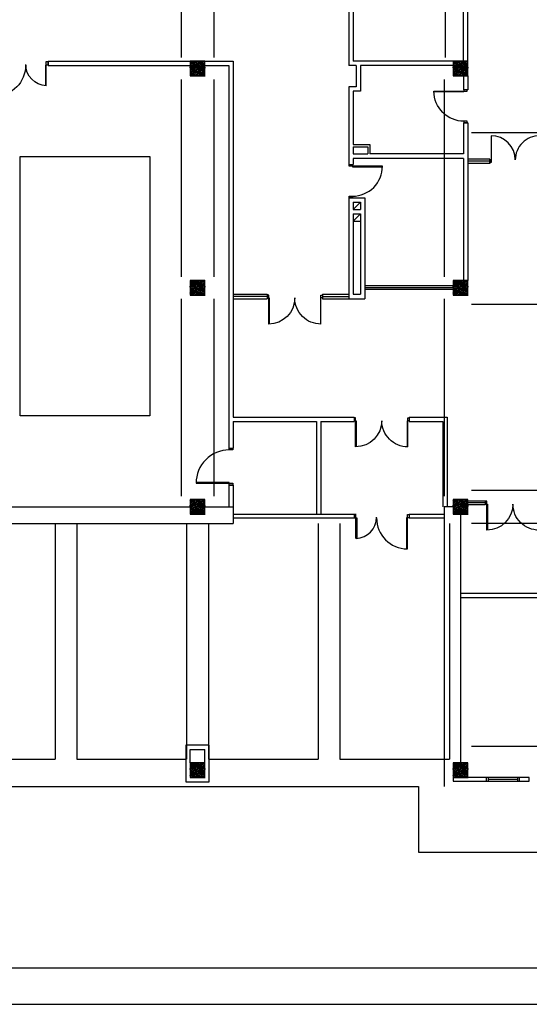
# Model space of a CAD drawing. Header units: millimetres. Extents: x 44889 to 52866, y -11417 to -4315.
# Tile 35 of 74: x 50263 to 50960, y -11417 to -10069. Entities that reach past the tile are written whole.
import ezdxf

# ---------------------------------------------------------------- set-up
doc = ezdxf.new("R2010")
doc.units = ezdxf.units.MM
for name, color, linetype in [('ARLES_ramka_wew', 10, 'Continuous'), ('ARLES_ramka_zew', 9, 'Continuous'), ('Podkład', 9, 'Continuous')]:
    doc.layers.add(name, color=color, linetype=linetype)

# ---------------------------------------------------------------- blocks, each defined once
blk = doc.blocks.new('d160')
at = {"layer": 'Podkład'}
for p, q in [((4.2, 80), (4.2, -4.2)), ((5.9, 4.2), (5.9, 80)), ((154.1, 4.2), (154.1, 80)), ((155.8, 80), (155.8, -4.2)), ((0, -4.2), (0, 4.2)), ((0, 4.2), (5.9, 4.2)), ((160, 4.2), (154.1, 4.2)), ((160, -4.2), (160, 4.2)), ((4.2, -4.2), (0, -4.2)), ((155.8, -4.2), (160, -4.2))]:
    blk.add_line(p, q, dxfattribs=at)
for centre, start, end in [((4.2, 4.2), 0, 90), ((155.8, 4.2), 89.9848, 180.0152)]:
    blk.add_arc(centre, 75.8, start, end, dxfattribs=at)
blk = doc.blocks.new('drzwi1.2')
at = {"layer": 'Podkład'}
for p, q in [((14551.1, 6563), (14551.1, 6568.4)), ((14551.1, 6568.4), (14560.5, 6568.4)), ((14645.5, 6563), (14551.1, 6563)), ((14560.5, 6568.4), (14560.5, 6561.1)), ((14560.5, 6561.1), (14645.5, 6561.1)), ((14617.1, 6422.4), (14551.1, 6422.4)), ((14551.1, 6417.4), (14560.5, 6417.4)), ((14560.5, 6424.7), (14617, 6424.7)), ((14560.5, 6417.4), (14560.5, 6424.7))]:
    blk.add_line(p, q, dxfattribs=at)
for centre, radius, start, end in [((14560.5, 6563.7), 85, 270, 359.5423), ((14559, 6420.6), 58.1, 1.7987, 89.98)]:
    blk.add_arc(centre, radius, start, end, dxfattribs=at)
blk = doc.blocks.new('34TY')
at = {"layer": 'Podkład'}
blk.add_line((95.2, -109.5), (98.6, -113.1), dxfattribs=at)
at = {"layer": 'Podkład', "xscale": 0.9933774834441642, "yscale": 0.9933774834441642, "zscale": 0.9933774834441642, "rotation": 42.87014679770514}
blk.add_blockref('drzwi1.2', (-6158.1, -14619.4), dxfattribs=at)

msp = doc.modelspace()

# ---------------------------------------------------------------- hatches: boundary and pattern name
at = {"layer": 'Podkład'}
h = msp.add_hatch(dxfattribs=at)
h.set_pattern_fill('ANSI36', color=256, scale=0.5, style=0)
h.set_pattern_definition([(45, (49676.0807, -10146.1265), (0.841899, 3.086963), [3.96875, -0.79375, 0, -0.79375])])
h.paths.add_polyline_path([(50516.02, -10146.13), (50516.02, -10126.13), (50496.02, -10126.13), (50496.02, -10146.13)])
h = msp.add_hatch(dxfattribs=at)
h.set_pattern_fill('ANSI36', color=256, scale=0.5, style=0)
h.set_pattern_definition([(45, (50036.0807, -10146.1265), (0.841899, 3.086963), [3.96875, -0.79375, 0, -0.79375])])
h.paths.add_polyline_path([(50876.02, -10146.13), (50876.02, -10126.13), (50856.02, -10126.13), (50856.02, -10146.13)])
h = msp.add_hatch(dxfattribs=at)
h.set_pattern_fill('ANSI36', color=256, scale=0.5, style=0)
h.set_pattern_definition([(45, (49676.0807, -10446.1265), (0.841899, 3.086963), [3.96875, -0.79375, 0, -0.79375])])
h.paths.add_polyline_path([(50516.02, -10446.13), (50516.02, -10426.13), (50496.02, -10426.13), (50496.02, -10446.13)])
h = msp.add_hatch(dxfattribs=at)
h.set_pattern_fill('ANSI36', color=256, scale=0.5, style=0)
h.set_pattern_definition([(45, (50036.0807, -10446.1265), (0.841899, 3.086963), [3.96875, -0.79375, 0, -0.79375])])
h.paths.add_polyline_path([(50876.02, -10446.13), (50876.02, -10426.13), (50856.02, -10426.13), (50856.02, -10446.13)])
h = msp.add_hatch(dxfattribs=at)
h.set_pattern_fill('ANSI36', color=256, scale=0.5, style=0)
h.set_pattern_definition([(45, (49676.0807, -10746.1265), (0.841899, 3.086963), [3.96875, -0.79375, 0, -0.79375])])
h.paths.add_polyline_path([(50516.02, -10746.13), (50516.02, -10726.13), (50496.02, -10726.13), (50496.02, -10746.13)])
h = msp.add_hatch(dxfattribs=at)
h.set_pattern_fill('ANSI36', color=256, scale=0.5, style=0)
h.set_pattern_definition([(45, (50036.0807, -10746.1265), (0.841899, 3.086963), [3.96875, -0.79375, 0, -0.79375])])
h.paths.add_polyline_path([(50876.02, -10746.13), (50876.02, -10726.13), (50856.02, -10726.13), (50856.02, -10746.13)])
h = msp.add_hatch(dxfattribs=at)
h.set_pattern_fill('ANSI36', color=256, scale=0.5, style=0)
h.set_pattern_definition([(45, (49676.0807, -11106.1265), (0.841899, 3.086963), [3.96875, -0.79375, 0, -0.79375])])
h.paths.add_polyline_path([(50516.02, -11106.13), (50516.02, -11086.13), (50496.02, -11086.13), (50496.02, -11106.13)])
h = msp.add_hatch(dxfattribs=at)
h.set_pattern_fill('ANSI36', color=256, scale=0.5, style=0)
h.set_pattern_definition([(45, (50036.0807, -11106.1265), (0.841899, 3.086963), [3.96875, -0.79375, 0, -0.79375])])
h.paths.add_polyline_path([(50876.02, -11106.13), (50876.02, -11086.13), (50856.02, -11086.13), (50856.02, -11106.13)])

# ---------------------------------------------------------------- linework, layer by layer
at = {"layer": 'ARLES_ramka_wew', "linetype": 'Continuous'}
msp.add_lwpolyline([(52815.71, -4365.45), (44938.58, -4365.45), (44938.58, -8496.66), (45088.58, -8496.66), (45088.58, -11366.66), (52815.71, -11366.66)], close=True, dxfattribs=at)
at = {"layer": 'ARLES_ramka_zew'}
msp.add_lwpolyline([(44888.58, -11416.66), (52865.71, -11416.66), (52865.71, -4315.45), (44888.58, -4315.45)], close=True, dxfattribs=at)
at = {"layer": 'Podkład', "ltscale": 0.5}
for p, q in [((50876.02, -10126.13), (50876.02, -9966.13)), ((50483.52, -9971.13), (50483.52, -10121.13)), ((50528.52, -9971.13), (50528.52, -10121.13)), ((50713.02, -9972.13), (50713.02, -10132.13)), ((50719.02, -9972.13), (50719.02, -10126.13)), ((50845.17, -9971.13), (50845.17, -10121.13)), ((50870.02, -10126.13), (50870.02, -9972.13)), ((50301.52, -10132.13), (50301.52, -10126.13)), ((50301.52, -10126.13), (50496.02, -10126.13)), ((50516.02, -10126.13), (50555.02, -10126.13)), ((50555.02, -10126.13), (50555.02, -10613.13)), ((50856.02, -10126.13), (50719.02, -10126.13)), ((50301.52, -10132.13), (50496.02, -10132.13)), ((50516.02, -10132.13), (50549.02, -10132.13)), ((50549.02, -10132.13), (50549.02, -10655.63)), ((50723.02, -10132.13), (50713.02, -10132.13)), ((50723.02, -10132.13), (50723.02, -10161.13)), ((50856.02, -10132.13), (50729.02, -10132.13)), ((50729.02, -10132.13), (50729.02, -10167.13)), ((50483.52, -10151.13), (50483.52, -10421.13)), ((50528.52, -10151.13), (50528.52, -10421.13)), ((50843.52, -10151.13), (50843.52, -10421.13)), ((50870.02, -10146.13), (50870.02, -10165.13)), ((50876.02, -10146.13), (50876.02, -10165.13)), ((50723.02, -10161.13), (50713.02, -10161.13)), ((50713.02, -10161.13), (50713.02, -10267.63)), ((50729.02, -10167.13), (50719.02, -10167.13)), ((50719.02, -10167.13), (50719.02, -10240.13)), ((50876.02, -10165.13), (50870.02, -10165.13)), ((50876.02, -10210.63), (50870.02, -10210.63)), ((50870.02, -10210.63), (50870.02, -10253.13)), ((50876.02, -10210.63), (50876.02, -10426.13)), ((50881.02, -10223.63), (51001.02, -10223.63)), ((50719.02, -10240.13), (50742.02, -10240.13)), ((50719.02, -10243.13), (50739.02, -10243.13)), ((50719.02, -10243.13), (50719.02, -10253.13)), ((50739.02, -10243.13), (50739.02, -10253.13)), ((50742.02, -10240.13), (50742.02, -10253.13)), ((50719.02, -10253.13), (50739.02, -10253.13)), ((50719.02, -10259.13), (50719.02, -10267.63)), ((50870.02, -10259.13), (50719.02, -10259.13)), ((50870.02, -10253.13), (50742.02, -10253.13)), ((50870.02, -10259.13), (50870.02, -10426.13)), ((50906.02, -10260.13), (50906.02, -10266.13)), ((50713.02, -10267.63), (50719.02, -10267.63)), ((50713.02, -10313.13), (50735.02, -10313.13)), ((50713.02, -10313.13), (50713.02, -10451.13)), ((50719.02, -10319.13), (50729.02, -10319.13)), ((50719.02, -10319.13), (50719.02, -10329.13)), ((50729.02, -10319.13), (50729.02, -10329.13)), ((50735.02, -10313.13), (50735.02, -10451.13)), ((50719.02, -10329.13), (50729.02, -10329.13)), ((50719.02, -10335.13), (50729.02, -10335.13)), ((50719.02, -10335.13), (50719.02, -10445.13)), ((50729.02, -10335.13), (50729.02, -10445.13)), ((50483.52, -10451.13), (50483.52, -10721.13)), ((50528.52, -10451.13), (50528.52, -10721.13)), ((50713.02, -10451.13), (50735.02, -10451.13)), ((50719.02, -10445.13), (50729.02, -10445.13)), ((50843.52, -10451.13), (50843.52, -10721.13)), ((50881.02, -10458.63), (51001.02, -10458.63)), ((50555.02, -10613.13), (50720.52, -10613.13)), ((50720.52, -10613.13), (50720.52, -10619.13)), ((50796.02, -10613.13), (50796.02, -10619.13)), ((50796.02, -10613.13), (50848.02, -10613.13)), ((50848.02, -10613.13), (50848.02, -10736.13)), ((50555.02, -10619.13), (50669.02, -10619.13)), ((50555.02, -10619.13), (50555.02, -10655.63)), ((50669.02, -10619.13), (50669.02, -10746.13)), ((50675.02, -10619.13), (50675.02, -10746.13)), ((50675.02, -10619.13), (50720.52, -10619.13)), ((50796.02, -10619.13), (50842.02, -10619.13)), ((50842.02, -10619.13), (50842.02, -10736.13)), ((50549.02, -10655.63), (50555.02, -10655.63)), ((50549.02, -10706.13), (50555.02, -10706.13)), ((50549.02, -10706.13), (50549.02, -10736.13)), ((50555.02, -10706.13), (50555.02, -10736.13)), ((51001.02, -10713.63), (50881.02, -10713.63)), ((50156.02, -10736.13), (50496.02, -10736.13)), ((50516.02, -10736.13), (50555.02, -10736.13)), ((50555.02, -10736.13), (50555.02, -10758.63)), ((50843.52, -10736.13), (50843.52, -11118.63)), ((50856.02, -10736.13), (50843.52, -10736.13)), ((50555.02, -10746.13), (50720.52, -10746.13)), ((50555.02, -10751.13), (50720.52, -10751.13)), ((50720.52, -10746.13), (50720.52, -10751.13)), ((50796.02, -10746.13), (50796.02, -10751.13)), ((50796.02, -10746.13), (50843.52, -10746.13)), ((50796.02, -10751.13), (50843.52, -10751.13)), ((50866.02, -10746.13), (50866.02, -11086.13)), ((50146.02, -10758.63), (50555.02, -10758.63)), ((50311.02, -10758.63), (50311.02, -11081.13)), ((50341.02, -10758.63), (50341.02, -11081.13)), ((50491.02, -10758.63), (50491.02, -11081.13)), ((50521.02, -10758.63), (50521.02, -11081.13)), ((50671.02, -10758.63), (50671.02, -11081.13)), ((50701.02, -10758.63), (50701.02, -11081.13)), ((50851.02, -10758.63), (50851.02, -11081.13)), ((51001.02, -10758.63), (50881.02, -10758.63)), ((50866.02, -10854.13), (51003.02, -10854.13)), ((50866.02, -10860.13), (50983.02, -10860.13)), ((50881.02, -11063.63), (51001.02, -11063.63)), ((50161.02, -11081.13), (50311.02, -11081.13)), ((50341.02, -11081.13), (50491.02, -11081.13)), ((50521.02, -11081.13), (50671.02, -11081.13)), ((50701.02, -11081.13), (50851.02, -11081.13)), ((50856.02, -11106.13), (50856.02, -11111.13)), ((50856.02, -11111.13), (50901.52, -11111.13)), ((50901.52, -11106.13), (50876.02, -11106.13)), ((50901.52, -11111.13), (50901.52, -11106.13)), ((50960.02, -11106.13), (50947.02, -11106.13)), ((50947.02, -11111.13), (50947.02, -11106.13)), ((50947.02, -11111.13), (50960.02, -11111.13)), ((50960.02, -11111.13), (50960.02, -11106.13)), ((50201.87, -11118.63), (50808.52, -11118.63)), ((50808.52, -11118.63), (50808.52, -11208.63)), ((50808.52, -11208.63), (51773.52, -11208.63))]:
    msp.add_line(p, q, dxfattribs=at)
at = {"layer": 'Podkład'}
for p, q in [((50906.02, -10260.13), (50876.02, -10260.13)), ((50906.02, -10263.13), (50876.02, -10263.13)), ((50906.02, -10266.13), (50876.02, -10266.13)), ((50719.02, -10329.13), (50729.02, -10319.13)), ((50719.02, -10345.13), (50729.02, -10335.13)), ((50719.02, -10345.13), (50729.02, -10345.13)), ((50856.02, -10433.63), (50735.02, -10433.63)), ((50856.02, -10436.13), (50735.02, -10436.13)), ((50856.02, -10438.63), (50735.02, -10438.63)), ((50555.02, -10445.13), (50601.52, -10445.13)), ((50601.52, -10448.13), (50555.02, -10448.13)), ((50555.02, -10451.13), (50601.52, -10451.13)), ((50601.52, -10445.13), (50601.52, -10451.13)), ((50677.02, -10445.13), (50677.02, -10451.13)), ((50677.02, -10445.13), (50713.02, -10445.13)), ((50677.02, -10448.13), (50713.02, -10448.13)), ((50677.02, -10451.13), (50713.02, -10451.13)), ((50876.02, -10727.63), (50900.02, -10727.63)), ((50876.02, -10730.13), (50900.02, -10730.13)), ((50876.02, -10732.63), (50900.02, -10732.63)), ((50900.02, -10727.63), (50900.02, -10732.63)), ((50496.02, -11068.13), (50516.02, -11068.13)), ((50496.02, -11086.13), (50496.02, -11068.13)), ((50516.02, -11086.13), (50516.02, -11068.13)), ((50947.02, -11106.13), (50902.02, -11106.13)), ((50902.02, -11111.13), (50947.02, -11111.13)), ((50904.52, -11111.13), (50904.52, -11106.13)), ((50904.52, -11108.63), (50944.52, -11108.63)), ((50944.52, -11111.13), (50944.52, -11106.13))]:
    msp.add_line(p, q, dxfattribs=at)
for points in [[(50496.02, -10146.13), (50516.02, -10146.13), (50516.02, -10126.13), (50496.02, -10126.13)], [(50856.02, -10146.13), (50876.02, -10146.13), (50876.02, -10126.13), (50856.02, -10126.13)], [(50263.27, -10256.63), (50440.77, -10256.63), (50440.77, -10611.63), (50263.27, -10611.63)], [(50496.02, -10446.13), (50516.02, -10446.13), (50516.02, -10426.13), (50496.02, -10426.13)], [(50856.02, -10446.13), (50876.02, -10446.13), (50876.02, -10426.13), (50856.02, -10426.13)], [(50496.02, -10746.13), (50516.02, -10746.13), (50516.02, -10726.13), (50496.02, -10726.13)], [(50856.02, -10746.13), (50876.02, -10746.13), (50876.02, -10726.13), (50856.02, -10726.13)], [(50490.02, -11112.13), (50522.02, -11112.13), (50522.02, -11062.13), (50490.02, -11062.13)], [(50496.02, -11106.13), (50516.02, -11106.13), (50516.02, -11086.13), (50496.02, -11086.13)], [(50856.02, -11106.13), (50876.02, -11106.13), (50876.02, -11086.13), (50856.02, -11086.13)]]:
    msp.add_lwpolyline(points, close=True, dxfattribs=at)
for points in [[(50870.74, -10208.35), (50870.74, -10210.63), (50875.29, -10210.63), (50875.29, -10208.35), (50870.74, -10208.35, -0.4142136), (50829.79, -10167.4), (50875.29, -10167.4), (50875.29, -10165.13), (50870.74, -10165.13), (50870.74, -10168.31), (50829.79, -10168.31)], [(50718.29, -10310.85), (50718.29, -10313.13), (50713.74, -10313.13), (50713.74, -10310.85), (50718.29, -10310.85, 0.4142136), (50759.24, -10269.9), (50713.74, -10269.9), (50713.74, -10267.63), (50718.29, -10267.63), (50718.29, -10270.81), (50759.24, -10270.81)], [(50549.49, -10658.15), (50549.49, -10655.63), (50554.54, -10655.63), (50554.54, -10658.15), (50549.49, -10658.15, 0.4142136), (50504.04, -10703.6), (50554.54, -10703.6), (50554.54, -10706.13), (50549.49, -10706.13), (50549.49, -10702.59), (50504.04, -10702.59)]]:
    msp.add_lwpolyline(points, format="xyb", dxfattribs=at)

# ---------------------------------------------------------------- block references
for name, p, xscale, yscale, zscale, rotation in [('34TY', (50226.02, -10129.13), -0.5033333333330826, 0.5033333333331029, 0.503333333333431, 132.8701467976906), ('d160', (50601.52, -10448.13), -0.4718750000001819, 0.4718750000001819, 0.4718750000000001, 180), ('d160', (50720.52, -10616.13), -0.4718750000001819, 0.4718750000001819, 0.4718750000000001, 180), ('34TY', (50796.02, -10748.63), 0.5033333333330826, 0.5033333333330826, 0.5033333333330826, 227.1298532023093), ('d160', (50900.02, -10730.13), -0.4718750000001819, 0.4718750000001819, 0.4718750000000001, 180)]:
    msp.add_blockref(name, p, dxfattribs=dict(at, xscale=xscale, yscale=yscale, zscale=zscale, rotation=rotation))
at = {"layer": 'Podkład', "xscale": 0.4375, "yscale": 0.4375, "zscale": 0.4375}
msp.add_blockref('d160', (50906.02, -10263.13), dxfattribs=at)

doc.saveas('drawing.dxf')
